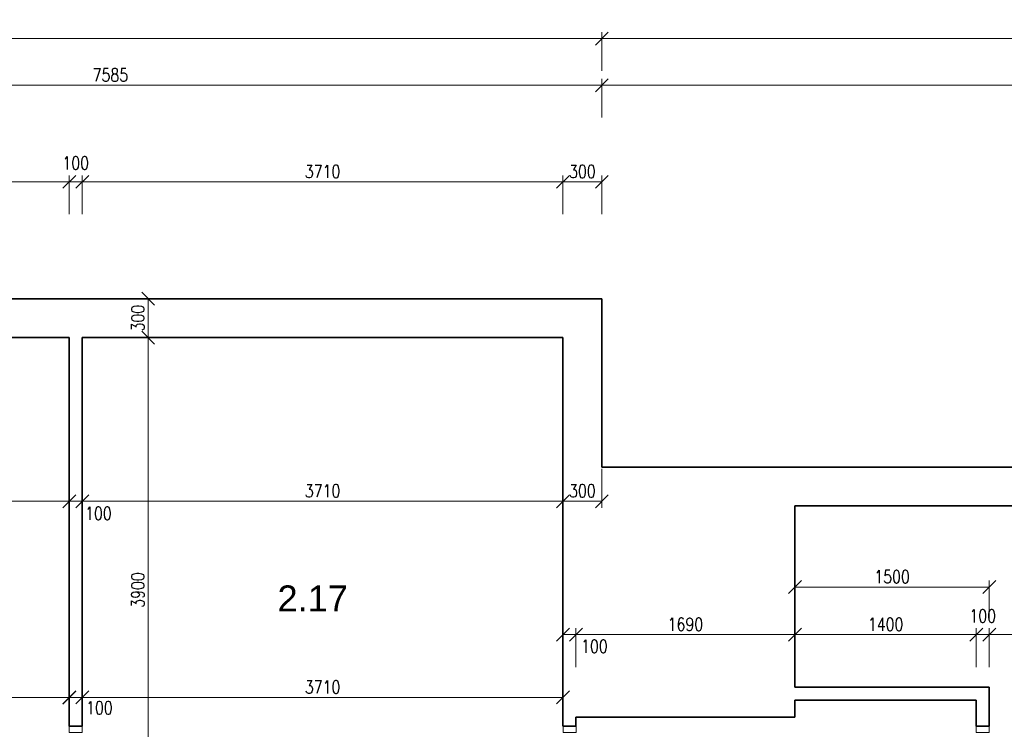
# Model space of a CAD drawing. Header units: millimetres. Extents: x -485339 to 286898, y -1189934 to 1602269.
# Tile 118 of 230: x 77563 to 85162, y -1079351 to -1073871. Entities that reach past the tile are written whole.
import ezdxf

# ---------------------------------------------------------------- set-up
doc = ezdxf.new("R2010")
doc.units = ezdxf.units.MM
doc.header["$LTSCALE"] = 10
doc.layers.get('Defpoints').update_dxf_attribs({"lineweight": 0})
for name, color, linetype, lineweight in [('St__otvory_dveře', 40, 'Continuous', 18), ('St_kóty', 132, 'Continuous', 18), ('St_plocha_místnosti', 250, 'Continuous', 18), ('St_čáry_obrys', 5, 'Continuous', 35)]:
    doc.layers.add(name, color=color, linetype=linetype, lineweight=lineweight)
doc.styles.add('Andy', font='arial.ttf')
doc.styles.get("Standard").update_dxf_attribs({"font": 'simplex.shx', "width": 0.8})
doc.dimstyles.new('stavebníM50 vnitřní', dxfattribs={"dimtxt": 100, "dimasz": 100, "dimexe": 50, "dimexo": 100, "dimgap": 30, "dimtad": 1, "dimdec": 0, "dimtxsty": 'Standard', "dimblk": 'OBLIQUE', "dimcen": 2.5, "dimclrd": 256, "dimclre": 256, "dimclrt": 256, "dimadec": 0, "dimazin": 0, "dimtfac": 1, "dimtdec": 0, "dimtmove": 2, "dimatfit": 2, "dimldrblk": 'OBLIQUE', "dimfxl": 250, "dimfxlon": 1, "dimlwd": -1, "dimlwe": -1, "dimarcsym": 0})

# ---------------------------------------------------------------- blocks, each defined once
blk = doc.blocks.new('_OBLIQUE')
at = {"color": 0, "linetype": 'ByBlock'}
blk.add_line((-0.5, -0.5), (0.5, 0.5), dxfattribs=at)
blk = doc.blocks.new('*D6233')
at = {"layer": 'Defpoints', "color": 0}
for p in [(82055.3, -1074377.8), (74470.3, -1076025.7), (82055.3, -1076025.7)]:
    blk.add_point(p, dxfattribs=at)
at = {"layer": 'St_kóty'}
for p, q in [((74470.3, -1074627.8), (74470.3, -1074327.8)), ((82055.3, -1074627.8), (82055.3, -1074327.8)), ((74470.3, -1074377.8), (82055.3, -1074377.8))]:
    blk.add_line(p, q, dxfattribs=at)
at = {"layer": 'St_kóty', "linetype": 'ByBlock', "xscale": 100, "yscale": 100, "zscale": 100, "rotation": 180}
blk.add_blockref('_OBLIQUE', (74470.3, -1074377.8), dxfattribs=at)
at = {"layer": 'St_kóty', "linetype": 'ByBlock', "xscale": 100, "yscale": 100, "zscale": 100}
blk.add_blockref('_OBLIQUE', (82055.3, -1074377.8), dxfattribs=at)
at = {"layer": 'St_kóty', "insert": (78262.8, -1074297.8), "char_height": 100, "attachment_point": 5}
blk.add_mtext('7585', dxfattribs=at)
blk = doc.blocks.new('*D6234')
at = {"layer": 'Defpoints', "color": 0}
for p in [(92745.3, -1074377.8), (82055.3, -1076025.7), (92745.3, -1077725.7)]:
    blk.add_point(p, dxfattribs=at)
at = {"layer": 'St_kóty'}
for p, q in [((82055.3, -1074627.8), (82055.3, -1074327.8)), ((92745.3, -1074627.8), (92745.3, -1074327.8)), ((82055.3, -1074377.8), (92745.3, -1074377.8))]:
    blk.add_line(p, q, dxfattribs=at)
at = {"layer": 'St_kóty', "linetype": 'ByBlock', "xscale": 100, "yscale": 100, "zscale": 100, "rotation": 180}
blk.add_blockref('_OBLIQUE', (82055.3, -1074377.8), dxfattribs=at)
at = {"layer": 'St_kóty', "linetype": 'ByBlock', "xscale": 100, "yscale": 100, "zscale": 100}
blk.add_blockref('_OBLIQUE', (92745.3, -1074377.8), dxfattribs=at)
at = {"layer": 'St_kóty', "insert": (87400.3, -1074297.8), "char_height": 100, "attachment_point": 5}
blk.add_mtext('10690', dxfattribs=at)
blk = doc.blocks.new('*D6242')
at = {"layer": 'Defpoints', "color": 0}
for p in [(82055.3, -1074017.1), (71745.3, -1076025.7), (82055.3, -1076025.7)]:
    blk.add_point(p, dxfattribs=at)
at = {"layer": 'St_kóty'}
for p, q in [((71745.3, -1074267.1), (71745.3, -1073967.1)), ((71745.3, -1074017.1), (82055.3, -1074017.1)), ((82055.3, -1074267.1), (82055.3, -1073967.1))]:
    blk.add_line(p, q, dxfattribs=at)
at = {"layer": 'St_kóty', "linetype": 'ByBlock', "xscale": 100, "yscale": 100, "zscale": 100, "rotation": 180}
blk.add_blockref('_OBLIQUE', (71745.3, -1074017.1), dxfattribs=at)
at = {"layer": 'St_kóty', "linetype": 'ByBlock', "xscale": 100, "yscale": 100, "zscale": 100}
blk.add_blockref('_OBLIQUE', (82055.3, -1074017.1), dxfattribs=at)
at = {"layer": 'St_kóty', "insert": (76900.3, -1073937.1), "char_height": 100, "attachment_point": 5}
blk.add_mtext('10310', dxfattribs=at)
blk = doc.blocks.new('*D6243')
at = {"layer": 'Defpoints', "color": 0}
for p in [(97855, -1074017.1), (82055.3, -1076025.7), (97855, -1076637.5)]:
    blk.add_point(p, dxfattribs=at)
at = {"layer": 'St_kóty'}
for p, q in [((82055.3, -1074267.1), (82055.3, -1073967.1)), ((82055.3, -1074017.1), (97855, -1074017.1)), ((97855, -1074267.1), (97855, -1073967.1))]:
    blk.add_line(p, q, dxfattribs=at)
at = {"layer": 'St_kóty', "linetype": 'ByBlock', "xscale": 100, "yscale": 100, "zscale": 100, "rotation": 180}
blk.add_blockref('_OBLIQUE', (82055.3, -1074017.1), dxfattribs=at)
at = {"layer": 'St_kóty', "linetype": 'ByBlock', "xscale": 100, "yscale": 100, "zscale": 100}
blk.add_blockref('_OBLIQUE', (97855, -1074017.1), dxfattribs=at)
at = {"layer": 'St_kóty', "insert": (89955.1, -1073937.1), "char_height": 100, "attachment_point": 5}
blk.add_mtext('15800', dxfattribs=at)
blk = doc.blocks.new('*D6251')
at = {"layer": 'Defpoints', "color": 0}
for p in [(77945.3, -1075123.6), (75795.3, -1076325.7), (77945.3, -1076325.7)]:
    blk.add_point(p, dxfattribs=at)
at = {"layer": 'St_kóty'}
for p, q in [((75795.3, -1075373.6), (75795.3, -1075073.6)), ((77945.3, -1075373.6), (77945.3, -1075073.6)), ((75795.3, -1075123.6), (77945.3, -1075123.6))]:
    blk.add_line(p, q, dxfattribs=at)
at = {"layer": 'St_kóty', "linetype": 'ByBlock', "xscale": 100, "yscale": 100, "zscale": 100, "rotation": 180}
blk.add_blockref('_OBLIQUE', (75795.3, -1075123.6), dxfattribs=at)
at = {"layer": 'St_kóty', "linetype": 'ByBlock', "xscale": 100, "yscale": 100, "zscale": 100}
blk.add_blockref('_OBLIQUE', (77945.3, -1075123.6), dxfattribs=at)
at = {"layer": 'St_kóty', "insert": (76870.3, -1075043.6), "char_height": 100, "attachment_point": 5}
blk.add_mtext('2150', dxfattribs=at)
blk = doc.blocks.new('*D6252')
at = {"layer": 'Defpoints', "color": 0}
for p in [(78045.3, -1075123.6), (77945.3, -1076325.7), (78045.3, -1076325.7)]:
    blk.add_point(p, dxfattribs=at)
at = {"layer": 'St_kóty'}
for p, q in [((77945.3, -1075373.6), (77945.3, -1075073.6)), ((78045.3, -1075373.6), (78045.3, -1075073.6)), ((77945.3, -1075123.6), (78045.3, -1075123.6))]:
    blk.add_line(p, q, dxfattribs=at)
at = {"layer": 'St_kóty', "linetype": 'ByBlock', "xscale": 100, "yscale": 100, "zscale": 100, "rotation": 180}
blk.add_blockref('_OBLIQUE', (77945.3, -1075123.6), dxfattribs=at)
at = {"layer": 'St_kóty', "linetype": 'ByBlock', "xscale": 100, "yscale": 100, "zscale": 100}
blk.add_blockref('_OBLIQUE', (78045.3, -1075123.6), dxfattribs=at)
at = {"layer": 'St_kóty', "insert": (77995.3, -1074978.6), "char_height": 100, "attachment_point": 5}
blk.add_mtext('100', dxfattribs=at)
blk = doc.blocks.new('*D6253')
at = {"layer": 'Defpoints', "color": 0}
for p in [(81755.3, -1075123.6), (78045.3, -1076325.7), (81755.3, -1076325.7)]:
    blk.add_point(p, dxfattribs=at)
at = {"layer": 'St_kóty'}
for p, q in [((78045.3, -1075373.6), (78045.3, -1075073.6)), ((81755.3, -1075373.6), (81755.3, -1075073.6)), ((78045.3, -1075123.6), (81755.3, -1075123.6))]:
    blk.add_line(p, q, dxfattribs=at)
at = {"layer": 'St_kóty', "linetype": 'ByBlock', "xscale": 100, "yscale": 100, "zscale": 100, "rotation": 180}
blk.add_blockref('_OBLIQUE', (78045.3, -1075123.6), dxfattribs=at)
at = {"layer": 'St_kóty', "linetype": 'ByBlock', "xscale": 100, "yscale": 100, "zscale": 100}
blk.add_blockref('_OBLIQUE', (81755.3, -1075123.6), dxfattribs=at)
at = {"layer": 'St_kóty', "insert": (79900.3, -1075043.6), "char_height": 100, "attachment_point": 5}
blk.add_mtext('3710', dxfattribs=at)
blk = doc.blocks.new('*D6254')
at = {"layer": 'Defpoints', "color": 0}
for p in [(82055.3, -1075123.6), (82055.3, -1076025.7), (81755.3, -1076325.7)]:
    blk.add_point(p, dxfattribs=at)
at = {"layer": 'St_kóty'}
for p, q in [((81755.3, -1075373.6), (81755.3, -1075073.6)), ((82055.3, -1075373.6), (82055.3, -1075073.6)), ((81755.3, -1075123.6), (82055.3, -1075123.6))]:
    blk.add_line(p, q, dxfattribs=at)
at = {"layer": 'St_kóty', "linetype": 'ByBlock', "xscale": 100, "yscale": 100, "zscale": 100, "rotation": 180}
blk.add_blockref('_OBLIQUE', (81755.3, -1075123.6), dxfattribs=at)
at = {"layer": 'St_kóty', "linetype": 'ByBlock', "xscale": 100, "yscale": 100, "zscale": 100}
blk.add_blockref('_OBLIQUE', (82055.3, -1075123.6), dxfattribs=at)
at = {"layer": 'St_kóty', "insert": (81905.3, -1075043.6), "char_height": 100, "attachment_point": 5}
blk.add_mtext('300', dxfattribs=at)
blk = doc.blocks.new('*D6257')
at = {"layer": 'Defpoints', "color": 0}
for p in [(73445.3, -1078265.7), (77945.3, -1079105.6), (77945.3, -1079325.7)]:
    blk.add_point(p, dxfattribs=at)
at = {"layer": 'St_kóty'}
for p, q in [((73445.3, -1078855.6), (73445.3, -1079155.6)), ((73445.3, -1079105.6), (77945.3, -1079105.6)), ((77945.3, -1079225.7), (77945.3, -1079055.6))]:
    blk.add_line(p, q, dxfattribs=at)
at = {"layer": 'St_kóty', "linetype": 'ByBlock', "xscale": 100, "yscale": 100, "zscale": 100, "rotation": 180}
blk.add_blockref('_OBLIQUE', (73445.3, -1079105.6), dxfattribs=at)
at = {"layer": 'St_kóty', "linetype": 'ByBlock', "xscale": 100, "yscale": 100, "zscale": 100}
blk.add_blockref('_OBLIQUE', (77945.3, -1079105.6), dxfattribs=at)
at = {"layer": 'St_kóty', "insert": (75695.3, -1079025.6), "char_height": 100, "attachment_point": 5}
blk.add_mtext('4500', dxfattribs=at)
blk = doc.blocks.new('*D6258')
at = {"layer": 'Defpoints', "color": 0}
for p in [(78045.3, -1079104.6), (77945.3, -1079325.7), (78045.3, -1079325.7)]:
    blk.add_point(p, dxfattribs=at)
at = {"layer": 'St_kóty'}
for p, q in [((77945.3, -1079225.7), (77945.3, -1079054.6)), ((77945.3, -1079104.6), (78045.3, -1079104.6)), ((78045.3, -1079225.7), (78045.3, -1079054.6))]:
    blk.add_line(p, q, dxfattribs=at)
at = {"layer": 'St_kóty', "linetype": 'ByBlock', "xscale": 100, "yscale": 100, "zscale": 100, "rotation": 180}
blk.add_blockref('_OBLIQUE', (77945.3, -1079104.6), dxfattribs=at)
at = {"layer": 'St_kóty', "linetype": 'ByBlock', "xscale": 100, "yscale": 100, "zscale": 100}
blk.add_blockref('_OBLIQUE', (78045.3, -1079104.6), dxfattribs=at)
at = {"layer": 'St_kóty', "insert": (78178.1, -1079184.8), "char_height": 100, "attachment_point": 5}
blk.add_mtext('100', dxfattribs=at)
blk = doc.blocks.new('*D6259')
at = {"layer": 'Defpoints', "color": 0}
for p in [(81755.3, -1079104.6), (78045.3, -1079325.7), (81755.3, -1079325.7)]:
    blk.add_point(p, dxfattribs=at)
at = {"layer": 'St_kóty'}
for p, q in [((78045.3, -1079225.7), (78045.3, -1079054.6)), ((78045.3, -1079104.6), (81755.3, -1079104.6)), ((81755.3, -1079225.7), (81755.3, -1079054.6))]:
    blk.add_line(p, q, dxfattribs=at)
at = {"layer": 'St_kóty', "linetype": 'ByBlock', "xscale": 100, "yscale": 100, "zscale": 100, "rotation": 180}
blk.add_blockref('_OBLIQUE', (78045.3, -1079104.6), dxfattribs=at)
at = {"layer": 'St_kóty', "linetype": 'ByBlock', "xscale": 100, "yscale": 100, "zscale": 100}
blk.add_blockref('_OBLIQUE', (81755.3, -1079104.6), dxfattribs=at)
at = {"layer": 'St_kóty', "insert": (79900.3, -1079024.6), "char_height": 100, "attachment_point": 5}
blk.add_mtext('3710', dxfattribs=at)
blk = doc.blocks.new('*D6274')
at = {"layer": 'Defpoints', "color": 0}
for p in [(78045.3, -1076325.7), (78554.3, -1076325.7), (78755.3, -1080225.7)]:
    blk.add_point(p, dxfattribs=at)
at = {"layer": 'St_kóty'}
for p, q in [((78304.3, -1076325.7), (78604.3, -1076325.7)), ((78554.3, -1080225.7), (78554.3, -1076325.7)), ((78655.3, -1080225.7), (78504.3, -1080225.7))]:
    blk.add_line(p, q, dxfattribs=at)
at = {"layer": 'St_kóty', "linetype": 'ByBlock', "xscale": 100, "yscale": 100, "zscale": 100}
for p, rotation in [((78554.3, -1076325.7), 90), ((78554.3, -1080225.7), 270)]:
    blk.add_blockref('_OBLIQUE', p, dxfattribs=dict(at, rotation=rotation))
at = {"layer": 'St_kóty', "insert": (78474.3, -1078275.7), "char_height": 100, "attachment_point": 5, "rotation": 90}
blk.add_mtext('3900', dxfattribs=at)
blk = doc.blocks.new('*D6275')
at = {"layer": 'Defpoints', "color": 0}
for p in [(78045.3, -1076025.7), (78554.3, -1076025.7), (78045.3, -1076325.7)]:
    blk.add_point(p, dxfattribs=at)
at = {"layer": 'St_kóty'}
for p, q in [((78304.3, -1076025.7), (78604.3, -1076025.7)), ((78554.3, -1076325.7), (78554.3, -1076025.7)), ((78304.3, -1076325.7), (78604.3, -1076325.7))]:
    blk.add_line(p, q, dxfattribs=at)
at = {"layer": 'St_kóty', "linetype": 'ByBlock', "xscale": 100, "yscale": 100, "zscale": 100}
for p, rotation in [((78554.3, -1076025.7), 90), ((78554.3, -1076325.7), 270)]:
    blk.add_blockref('_OBLIQUE', p, dxfattribs=dict(at, rotation=rotation))
at = {"layer": 'St_kóty', "insert": (78474.3, -1076175.7), "char_height": 100, "attachment_point": 5, "rotation": 90}
blk.add_mtext('300', dxfattribs=at)
blk = doc.blocks.new('*D6277')
at = {"layer": 'Defpoints', "color": 0}
for p in [(77945.3, -1076325.7), (77945.3, -1077589.3), (73445.3, -1078265.7)]:
    blk.add_point(p, dxfattribs=at)
at = {"layer": 'St_kóty'}
for p, q in [((77945.3, -1077339.3), (77945.3, -1077639.3)), ((73445.3, -1077839.3), (73445.3, -1077539.3)), ((73445.3, -1077589.3), (77945.3, -1077589.3))]:
    blk.add_line(p, q, dxfattribs=at)
at = {"layer": 'St_kóty', "linetype": 'ByBlock', "xscale": 100, "yscale": 100, "zscale": 100, "rotation": 180}
blk.add_blockref('_OBLIQUE', (73445.3, -1077589.3), dxfattribs=at)
at = {"layer": 'St_kóty', "linetype": 'ByBlock', "xscale": 100, "yscale": 100, "zscale": 100}
blk.add_blockref('_OBLIQUE', (77945.3, -1077589.3), dxfattribs=at)
at = {"layer": 'St_kóty', "insert": (75695.3, -1077509.3), "char_height": 100, "attachment_point": 5}
blk.add_mtext('4500', dxfattribs=at)
blk = doc.blocks.new('*D6278')
at = {"layer": 'Defpoints', "color": 0}
for p in [(77945.3, -1076325.7), (78045.3, -1076325.7), (78045.3, -1077589.3)]:
    blk.add_point(p, dxfattribs=at)
at = {"layer": 'St_kóty'}
for p, q in [((77945.3, -1077339.3), (77945.3, -1077639.3)), ((78045.3, -1077339.3), (78045.3, -1077639.3)), ((77945.3, -1077589.3), (78045.3, -1077589.3))]:
    blk.add_line(p, q, dxfattribs=at)
at = {"layer": 'St_kóty', "linetype": 'ByBlock', "xscale": 100, "yscale": 100, "zscale": 100, "rotation": 180}
blk.add_blockref('_OBLIQUE', (77945.3, -1077589.3), dxfattribs=at)
at = {"layer": 'St_kóty', "linetype": 'ByBlock', "xscale": 100, "yscale": 100, "zscale": 100}
blk.add_blockref('_OBLIQUE', (78045.3, -1077589.3), dxfattribs=at)
at = {"layer": 'St_kóty', "insert": (78170, -1077684.1), "char_height": 100, "attachment_point": 5}
blk.add_mtext('100', dxfattribs=at)
blk = doc.blocks.new('*D6279')
at = {"layer": 'Defpoints', "color": 0}
for p in [(81755.3, -1076238.8), (78045.3, -1076325.7), (81755.3, -1077589.3)]:
    blk.add_point(p, dxfattribs=at)
at = {"layer": 'St_kóty'}
for p, q in [((78045.3, -1077339.3), (78045.3, -1077639.3)), ((81755.3, -1077339.3), (81755.3, -1077639.3)), ((78045.3, -1077589.3), (81755.3, -1077589.3))]:
    blk.add_line(p, q, dxfattribs=at)
at = {"layer": 'St_kóty', "linetype": 'ByBlock', "xscale": 100, "yscale": 100, "zscale": 100, "rotation": 180}
blk.add_blockref('_OBLIQUE', (78045.3, -1077589.3), dxfattribs=at)
at = {"layer": 'St_kóty', "linetype": 'ByBlock', "xscale": 100, "yscale": 100, "zscale": 100}
blk.add_blockref('_OBLIQUE', (81755.3, -1077589.3), dxfattribs=at)
at = {"layer": 'St_kóty', "insert": (79900.3, -1077509.3), "char_height": 100, "attachment_point": 5}
blk.add_mtext('3710', dxfattribs=at)
blk = doc.blocks.new('*D6280')
at = {"layer": 'Defpoints', "color": 0}
for p in [(82055.3, -1076025.7), (81755.3, -1076238.8), (82055.3, -1077589.3)]:
    blk.add_point(p, dxfattribs=at)
at = {"layer": 'St_kóty'}
for p, q in [((81755.3, -1077339.3), (81755.3, -1077639.3)), ((82055.3, -1077339.3), (82055.3, -1077639.3)), ((81755.3, -1077589.3), (82055.3, -1077589.3))]:
    blk.add_line(p, q, dxfattribs=at)
at = {"layer": 'St_kóty', "linetype": 'ByBlock', "xscale": 100, "yscale": 100, "zscale": 100, "rotation": 180}
blk.add_blockref('_OBLIQUE', (81755.3, -1077589.3), dxfattribs=at)
at = {"layer": 'St_kóty', "linetype": 'ByBlock', "xscale": 100, "yscale": 100, "zscale": 100}
blk.add_blockref('_OBLIQUE', (82055.3, -1077589.3), dxfattribs=at)
at = {"layer": 'St_kóty', "insert": (81905.3, -1077509.3), "char_height": 100, "attachment_point": 5}
blk.add_mtext('300', dxfattribs=at)
blk = doc.blocks.new('*D6281')
at = {"layer": 'Defpoints', "color": 0}
for p in [(81855.3, -1078619.7), (81755.3, -1079325.7), (81855.3, -1079325.7)]:
    blk.add_point(p, dxfattribs=at)
at = {"layer": 'St_kóty'}
for p, q in [((81755.3, -1078869.7), (81755.3, -1078569.7)), ((81855.3, -1078869.7), (81855.3, -1078569.7)), ((81755.3, -1078619.7), (81855.3, -1078619.7))]:
    blk.add_line(p, q, dxfattribs=at)
at = {"layer": 'St_kóty', "linetype": 'ByBlock', "xscale": 100, "yscale": 100, "zscale": 100, "rotation": 180}
blk.add_blockref('_OBLIQUE', (81755.3, -1078619.7), dxfattribs=at)
at = {"layer": 'St_kóty', "linetype": 'ByBlock', "xscale": 100, "yscale": 100, "zscale": 100}
blk.add_blockref('_OBLIQUE', (81855.3, -1078619.7), dxfattribs=at)
at = {"layer": 'St_kóty', "insert": (81998.1, -1078708.9), "char_height": 100, "attachment_point": 5}
blk.add_mtext('100', dxfattribs=at)
blk = doc.blocks.new('*D6282')
at = {"layer": 'Defpoints', "color": 0}
for p in [(83545.3, -1078619.7), (83545.3, -1079255.7), (81855.3, -1079325.7)]:
    blk.add_point(p, dxfattribs=at)
at = {"layer": 'St_kóty'}
for p, q in [((81855.3, -1078869.7), (81855.3, -1078569.7)), ((83545.3, -1078869.7), (83545.3, -1078569.7)), ((81855.3, -1078619.7), (83545.3, -1078619.7))]:
    blk.add_line(p, q, dxfattribs=at)
at = {"layer": 'St_kóty', "linetype": 'ByBlock', "xscale": 100, "yscale": 100, "zscale": 100, "rotation": 180}
blk.add_blockref('_OBLIQUE', (81855.3, -1078619.7), dxfattribs=at)
at = {"layer": 'St_kóty', "linetype": 'ByBlock', "xscale": 100, "yscale": 100, "zscale": 100}
blk.add_blockref('_OBLIQUE', (83545.3, -1078619.7), dxfattribs=at)
at = {"layer": 'St_kóty', "insert": (82700.3, -1078539.7), "char_height": 100, "attachment_point": 5}
blk.add_mtext('1690', dxfattribs=at)
blk = doc.blocks.new('*D6283')
at = {"layer": 'Defpoints', "color": 0}
for p in [(84945.3, -1078619.7), (84945.3, -1079125.7), (83545.3, -1079255.7)]:
    blk.add_point(p, dxfattribs=at)
at = {"layer": 'St_kóty'}
for p, q in [((83545.3, -1078869.7), (83545.3, -1078569.7)), ((84945.3, -1078869.7), (84945.3, -1078569.7)), ((83545.3, -1078619.7), (84945.3, -1078619.7))]:
    blk.add_line(p, q, dxfattribs=at)
at = {"layer": 'St_kóty', "linetype": 'ByBlock', "xscale": 100, "yscale": 100, "zscale": 100, "rotation": 180}
blk.add_blockref('_OBLIQUE', (83545.3, -1078619.7), dxfattribs=at)
at = {"layer": 'St_kóty', "linetype": 'ByBlock', "xscale": 100, "yscale": 100, "zscale": 100}
blk.add_blockref('_OBLIQUE', (84945.3, -1078619.7), dxfattribs=at)
at = {"layer": 'St_kóty', "insert": (84245.3, -1078539.7), "char_height": 100, "attachment_point": 5}
blk.add_mtext('1400', dxfattribs=at)
blk = doc.blocks.new('*D6284')
at = {"layer": 'Defpoints', "color": 0}
for p in [(85045.3, -1078619.7), (85045.3, -1079025.7), (84945.3, -1079125.7)]:
    blk.add_point(p, dxfattribs=at)
at = {"layer": 'St_kóty'}
for p, q in [((84945.3, -1078869.7), (84945.3, -1078569.7)), ((85045.3, -1078869.7), (85045.3, -1078569.7)), ((84945.3, -1078619.7), (85045.3, -1078619.7))]:
    blk.add_line(p, q, dxfattribs=at)
at = {"layer": 'St_kóty', "linetype": 'ByBlock', "xscale": 100, "yscale": 100, "zscale": 100, "rotation": 180}
blk.add_blockref('_OBLIQUE', (84945.3, -1078619.7), dxfattribs=at)
at = {"layer": 'St_kóty', "linetype": 'ByBlock', "xscale": 100, "yscale": 100, "zscale": 100}
blk.add_blockref('_OBLIQUE', (85045.3, -1078619.7), dxfattribs=at)
at = {"layer": 'St_kóty', "insert": (84995.3, -1078474.7), "char_height": 100, "attachment_point": 5}
blk.add_mtext('100', dxfattribs=at)
blk = doc.blocks.new('*D6285')
at = {"layer": 'Defpoints', "color": 0}
for p in [(92445.3, -1077625.7), (92445.3, -1078619.7), (85045.3, -1079025.7)]:
    blk.add_point(p, dxfattribs=at)
at = {"layer": 'St_kóty'}
for p, q in [((92445.3, -1078369.7), (92445.3, -1078669.7)), ((85045.3, -1078869.7), (85045.3, -1078569.7)), ((85045.3, -1078619.7), (92445.3, -1078619.7))]:
    blk.add_line(p, q, dxfattribs=at)
at = {"layer": 'St_kóty', "linetype": 'ByBlock', "xscale": 100, "yscale": 100, "zscale": 100, "rotation": 180}
blk.add_blockref('_OBLIQUE', (85045.3, -1078619.7), dxfattribs=at)
at = {"layer": 'St_kóty', "linetype": 'ByBlock', "xscale": 100, "yscale": 100, "zscale": 100}
blk.add_blockref('_OBLIQUE', (92445.3, -1078619.7), dxfattribs=at)
at = {"layer": 'St_kóty', "insert": (88745.3, -1078539.7), "char_height": 100, "attachment_point": 5}
blk.add_mtext('7400', dxfattribs=at)
blk = doc.blocks.new('*D6287')
at = {"layer": 'Defpoints', "color": 0}
for p in [(85045.3, -1078252.7), (83545.3, -1079025.7), (85045.3, -1079025.7)]:
    blk.add_point(p, dxfattribs=at)
at = {"layer": 'St_kóty'}
for p, q in [((83545.3, -1078502.7), (83545.3, -1078202.7)), ((85045.3, -1078502.7), (85045.3, -1078202.7)), ((83545.3, -1078252.7), (85045.3, -1078252.7))]:
    blk.add_line(p, q, dxfattribs=at)
at = {"layer": 'St_kóty', "linetype": 'ByBlock', "xscale": 100, "yscale": 100, "zscale": 100, "rotation": 180}
blk.add_blockref('_OBLIQUE', (83545.3, -1078252.7), dxfattribs=at)
at = {"layer": 'St_kóty', "linetype": 'ByBlock', "xscale": 100, "yscale": 100, "zscale": 100}
blk.add_blockref('_OBLIQUE', (85045.3, -1078252.7), dxfattribs=at)
at = {"layer": 'St_kóty', "insert": (84295.3, -1078172.7), "char_height": 100, "attachment_point": 5}
blk.add_mtext('1500', dxfattribs=at)
blk = doc.blocks.new('*D6296')
at = {"layer": 'Defpoints', "color": 0}
for p in [(85045.3, -1079025.7), (85824, -1079025.7), (85045.3, -1080675.7)]:
    blk.add_point(p, dxfattribs=at)
at = {"layer": 'St_kóty'}
for p, q in [((85574, -1079025.7), (85874, -1079025.7)), ((85824, -1080675.7), (85824, -1079025.7)), ((85574, -1080675.7), (85874, -1080675.7))]:
    blk.add_line(p, q, dxfattribs=at)
at = {"layer": 'St_kóty', "linetype": 'ByBlock', "xscale": 100, "yscale": 100, "zscale": 100}
for p, rotation in [((85824, -1079025.7), 90), ((85824, -1080675.7), 270)]:
    blk.add_blockref('_OBLIQUE', p, dxfattribs=dict(at, rotation=rotation))
at = {"layer": 'St_kóty', "insert": (85744, -1079850.7), "char_height": 100, "attachment_point": 5, "rotation": 90}
blk.add_mtext('1650', dxfattribs=at)
blk = doc.blocks.new('*D6297')
at = {"layer": 'Defpoints', "color": 0}
for p in [(83545.3, -1077625.7), (85824, -1077625.7), (85045.3, -1079025.7)]:
    blk.add_point(p, dxfattribs=at)
at = {"layer": 'St_kóty'}
for p, q in [((85574, -1077625.7), (85874, -1077625.7)), ((85824, -1079025.7), (85824, -1077625.7)), ((85574, -1079025.7), (85874, -1079025.7))]:
    blk.add_line(p, q, dxfattribs=at)
at = {"layer": 'St_kóty', "linetype": 'ByBlock', "xscale": 100, "yscale": 100, "zscale": 100}
for p, rotation in [((85824, -1077625.7), 90), ((85824, -1079025.7), 270)]:
    blk.add_blockref('_OBLIQUE', p, dxfattribs=dict(at, rotation=rotation))
at = {"layer": 'St_kóty', "insert": (85744, -1078325.7), "char_height": 100, "attachment_point": 5, "rotation": 90}
blk.add_mtext('1400', dxfattribs=at)

msp = doc.modelspace()

# ---------------------------------------------------------------- linework, layer by layer
at = {"layer": 'St__otvory_dveře', "ltscale": 2}
for points in [[(77945.3, -1079375.7), (77945.3, -1079325.7), (78045.3, -1079325.7), (78045.3, -1079375.7)], [(81856.1, -1079325.7), (81856.1, -1079375.7), (81756.1, -1079375.7), (81756.1, -1079325.7)], [(84945.3, -1079325.7), (84945.3, -1079375.7), (85045.3, -1079375.7), (85045.3, -1079325.7)]]:
    msp.add_lwpolyline(points, close=True, dxfattribs=at)
at = {"layer": 'St_čáry_obrys', "ltscale": 2}
for points in [[(82055.3, -1076025.7), (74470.3, -1076025.7)], [(82055.3, -1077325.7), (82055.3, -1076025.7)], [(77945.3, -1076325.7), (75795.3, -1076325.7)], [(77945.3, -1079325.7), (77945.3, -1076325.7)], [(78045.3, -1079325.7), (78045.3, -1076325.7)], [(81755.3, -1076325.7), (78045.3, -1076325.7)], [(81755.3, -1079325.7), (81755.3, -1076325.7)], [(92745.3, -1077325.7), (82055.3, -1077325.7)], [(92445.3, -1077625.7), (83545.3, -1077625.7)], [(83545.3, -1079025.7), (83545.3, -1077625.7)], [(85045.3, -1079025.7), (83545.3, -1079025.7)], [(85045.3, -1079325.7), (85045.3, -1079025.7)], [(84945.3, -1079125.7), (83545.3, -1079125.7)], [(83545.3, -1079255.7), (83545.3, -1079125.7)], [(84945.3, -1079325.7), (84945.3, -1079125.7)], [(83545.3, -1079255.7), (81855.3, -1079255.7)], [(81855.3, -1079325.7), (81855.3, -1079255.7)], [(78045.3, -1079325.7), (77945.3, -1079325.7)], [(81855.3, -1079325.7), (81755.3, -1079325.7)]]:
    msp.add_lwpolyline(points, dxfattribs=at)
at = {"layer": 'St_čáry_obrys'}
msp.add_lwpolyline([(84945.3, -1079325.7), (85045.3, -1079325.7)], dxfattribs=at)

# ---------------------------------------------------------------- texts
at = {"layer": 'St_plocha_místnosti', "ltscale": 2, "style": 'Andy'}
msp.add_text('2.17', height=200, dxfattribs=at).set_placement((79552.5, -1078439.8))

# ---------------------------------------------------------------- dimensions: what is measured, and where the dimension line sits
at = {"layer": 'St_kóty'}
for base, p1, p2, picture, middle in [((82055.3, -1074017.1), (71745.3, -1076025.7), (82055.3, -1076025.7), '*D6242', (76900.3, -1073937.1)), ((97855, -1074017.1), (82055.3, -1076025.7), (97855, -1076637.5), '*D6243', (89955.1, -1073937.1)), ((82055.3, -1074377.8), (74470.3, -1076025.7), (82055.3, -1076025.7), '*D6233', (78262.8, -1074297.8)), ((92745.3, -1074377.8), (82055.3, -1076025.7), (92745.3, -1077725.7), '*D6234', (87400.3, -1074297.8)), ((78045.3, -1075123.6), (77945.3, -1076325.7), (78045.3, -1076325.7), '*D6252', (77995.3, -1074978.6)), ((77945.3, -1075123.6), (75795.3, -1076325.7), (77945.3, -1076325.7), '*D6251', (76870.3, -1075043.6)), ((81755.3, -1075123.6), (78045.3, -1076325.7), (81755.3, -1076325.7), '*D6253', (79900.3, -1075043.6)), ((82055.3, -1075123.6), (81755.3, -1076325.7), (82055.3, -1076025.7), '*D6254', (81905.3, -1075043.6)), ((82055.3, -1077589.3), (81755.3, -1076238.8), (82055.3, -1076025.7), '*D6280', (81905.3, -1077509.3)), ((81755.3, -1077589.3), (78045.3, -1076325.7), (81755.3, -1076238.8), '*D6279', (79900.3, -1077509.3)), ((77945.3, -1077589.3), (73445.3, -1078265.7), (77945.3, -1076325.7), '*D6277', (75695.3, -1077509.3)), ((92445.3, -1078619.7), (85045.3, -1079025.7), (92445.3, -1077625.7), '*D6285', (88745.3, -1078539.7)), ((85045.3, -1078252.7), (83545.3, -1079025.7), (85045.3, -1079025.7), '*D6287', (84295.3, -1078172.7)), ((77945.3, -1079105.6), (73445.3, -1078265.7), (77945.3, -1079325.7), '*D6257', (75695.3, -1079025.6)), ((85045.3, -1078619.7), (84945.3, -1079125.7), (85045.3, -1079025.7), '*D6284', (84995.3, -1078474.7)), ((83545.3, -1078619.7), (81855.3, -1079325.7), (83545.3, -1079255.7), '*D6282', (82700.3, -1078539.7)), ((84945.3, -1078619.7), (83545.3, -1079255.7), (84945.3, -1079125.7), '*D6283', (84245.3, -1078539.7)), ((81755.3, -1079104.6), (78045.3, -1079325.7), (81755.3, -1079325.7), '*D6259', (79900.3, -1079024.6))]:
    dim = msp.add_linear_dim(base=base, p1=p1, p2=p2, dimstyle='stavebníM50 vnitřní', dxfattribs=at)
    dim.commit()
    dim.dimension.update_dxf_attribs({"geometry": picture, "text_midpoint": middle})
for base, p1, p2, picture, middle in [((78554.3, -1076025.7), (78045.3, -1076325.7), (78045.3, -1076025.7), '*D6275', (78474.3, -1076175.7)), ((78554.3, -1076325.7), (78755.3, -1080225.7), (78045.3, -1076325.7), '*D6274', (78474.3, -1078275.7)), ((85824, -1077625.7), (85045.3, -1079025.7), (83545.3, -1077625.7), '*D6297', (85744, -1078325.7)), ((85824, -1079025.7), (85045.3, -1080675.7), (85045.3, -1079025.7), '*D6296', (85744, -1079850.7))]:
    dim = msp.add_linear_dim(base=base, p1=p1, p2=p2, angle=90, dimstyle='stavebníM50 vnitřní', dxfattribs=at)
    dim.commit()
    dim.dimension.update_dxf_attribs({"geometry": picture, "text_midpoint": middle})
for base, p1, p2, picture, middle in [((78045.3, -1077589.3), (77945.3, -1076325.7), (78045.3, -1076325.7), '*D6278', (78170, -1077684.1)), ((81855.3, -1078619.7), (81755.3, -1079325.7), (81855.3, -1079325.7), '*D6281', (81998.1, -1078708.9)), ((78045.3, -1079104.6), (77945.3, -1079325.7), (78045.3, -1079325.7), '*D6258', (78178.1, -1079184.8))]:
    dim = msp.add_linear_dim(base=base, p1=p1, p2=p2, dimstyle='stavebníM50 vnitřní', dxfattribs=at)
    dim.commit()
    dim.dimension.update_dxf_attribs({"geometry": picture, "text_midpoint": middle, "dimtype": 160})

doc.saveas('drawing.dxf')
